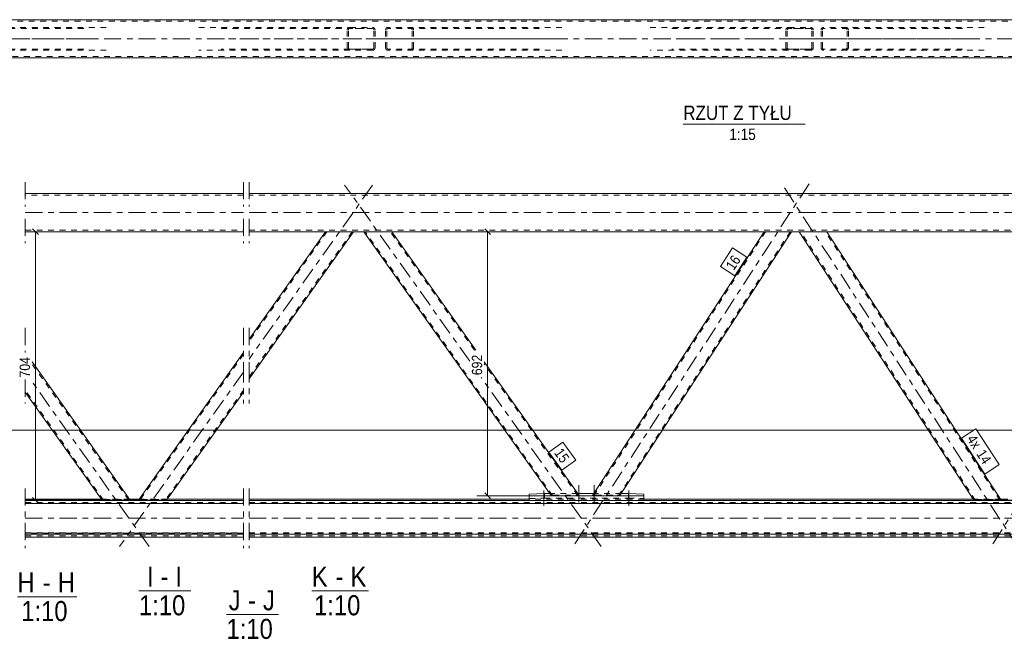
# Model space of a CAD drawing. Header units: millimetres. Extents: x 0 to 914, y 0 to 610.
# Tile 7 of 12: x 305 to 477, y 188 to 296. Entities that reach past the tile are written whole.
import ezdxf

# ---------------------------------------------------------------- set-up
doc = ezdxf.new("R2010")
doc.units = ezdxf.units.MM
for name, pattern in [('XKITLINE00', [0]), ('XKITLINE01', [4, 1, -1, 1, -1]), ('XKITLINE03', [6, 3, -1, 1, -1])]:
    doc.linetypes.add(name, pattern=pattern)
for name, color, linetype, lineweight in [('Element', 2, 'Continuous', 0), ('Inny typ obiektu', 7, 'Continuous', 0), ('Wymiar', 4, 'Continuous', 0), ('Znak elementu', 2, 'Continuous', 0), ('Śruba', 3, 'Continuous', 0)]:
    doc.layers.add(name, color=color, linetype=linetype, lineweight=lineweight)
doc.styles.add('ARIAL', font='ARIAL.TTF')

msp = doc.modelspace()

# ---------------------------------------------------------------- linework, layer by layer
at = {"layer": 'Element', "linetype": 'XKITLINE00', "lineweight": 0}
for p, q in [((745.48, 295.93), (119.63, 295.93)), ((119.63, 289.26), (745.48, 289.26)), ((305.86, 265.58), (343.95, 265.58)), ((344.95, 265.58), (741.68, 265.58)), ((343.95, 258.91), (305.86, 258.91)), ((363.19, 258.91), (344.95, 233.22)), ((358.29, 258.91), (344.95, 240.13)), ((731.43, 258.91), (344.95, 258.91)), ((397.71, 212.83), (364.99, 258.91)), ((384.58, 238.23), (369.89, 258.91)), ((434.94, 258.91), (404.96, 212.83)), ((439.72, 258.91), (409.73, 212.83)), ((471.59, 212.03), (441.08, 258.91)), ((476.36, 212.03), (445.86, 258.91)), ((305.86, 237.83), (305.86, 237.83)), ((343.95, 237.83), (325.63, 212.03)), ((324.18, 212.03), (307.03, 236.18)), ((402.61, 212.83), (386.03, 236.18)), ((319.27, 212.03), (305.86, 230.92)), ((343.95, 230.92), (330.54, 212.03)), ((319.16, 212.19), (305.86, 212.19)), ((343.95, 211.98), (305.86, 211.98)), ((319.31, 212.03), (319.27, 212.03)), ((319.42, 212.02), (319.31, 212.03)), ((319.58, 212.02), (319.42, 212.02)), ((319.77, 212.02), (319.58, 212.02)), ((319.77, 212.02), (323.69, 212.02)), ((323.88, 212.02), (323.69, 212.02)), ((324.04, 212.02), (323.88, 212.02)), ((324.14, 212.03), (324.04, 212.02)), ((325.74, 212.19), (324.07, 212.19)), ((324.18, 212.03), (324.14, 212.03)), ((325.67, 212.03), (325.63, 212.03)), ((325.77, 212.02), (325.67, 212.03)), ((325.93, 212.02), (325.77, 212.02)), ((326.12, 212.02), (325.93, 212.02)), ((326.12, 212.02), (330.04, 212.02)), ((330.23, 212.02), (330.04, 212.02)), ((330.39, 212.02), (330.23, 212.02)), ((330.5, 212.03), (330.39, 212.02)), ((330.54, 212.03), (330.5, 212.03)), ((343.95, 212.19), (330.65, 212.19)), ((393.91, 212.19), (344.95, 212.19)), ((393.91, 211.98), (344.95, 211.98)), ((396.57, 213.2), (393.91, 213.11)), ((393.91, 211.97), (393.91, 213.11)), ((393.91, 212.77), (413.91, 212.77)), ((393.91, 211.97), (413.91, 211.97)), ((397.45, 213.2), (396.57, 213.2)), ((397.75, 212.83), (397.71, 212.83)), ((397.86, 212.82), (397.75, 212.83)), ((398.02, 212.82), (397.86, 212.82)), ((398.21, 212.82), (398.02, 212.82)), ((398.21, 212.82), (402.13, 212.82)), ((402.32, 212.82), (402.13, 212.82)), ((402.47, 212.82), (402.32, 212.82)), ((405.2, 213.2), (402.35, 213.2)), ((402.58, 212.83), (402.47, 212.82)), ((402.61, 212.83), (402.58, 212.83)), ((404.99, 212.83), (404.96, 212.83)), ((405.09, 212.82), (404.99, 212.83)), ((405.25, 212.82), (405.09, 212.82)), ((405.43, 212.82), (405.25, 212.82)), ((405.43, 212.82), (409.25, 212.82)), ((409.43, 212.82), (409.25, 212.82)), ((409.59, 212.82), (409.43, 212.82)), ((409.69, 212.83), (409.59, 212.82)), ((409.73, 212.83), (409.69, 212.83)), ((411.24, 213.2), (409.97, 213.2)), ((413.91, 213.11), (411.24, 213.2)), ((413.91, 211.97), (413.91, 213.11)), ((471.49, 212.19), (413.91, 212.19)), ((760.81, 211.98), (413.91, 211.98)), ((471.63, 212.03), (471.59, 212.03)), ((471.74, 212.02), (471.63, 212.03)), ((471.89, 212.02), (471.74, 212.02)), ((472.08, 212.02), (471.89, 212.02)), ((472.08, 212.02), (475.89, 212.02)), ((476.08, 212.02), (475.89, 212.02)), ((476.23, 212.02), (476.08, 212.02)), ((476.33, 212.03), (476.23, 212.02)), ((477.52, 212.19), (476.26, 212.19)), ((476.36, 212.03), (476.33, 212.03)), ((305.86, 211.44), (343.95, 211.44)), ((344.95, 211.44), (789.91, 211.44)), ((305.86, 206.11), (343.95, 206.11)), ((305.86, 205.58), (343.95, 205.58)), ((344.95, 206.11), (789.91, 206.11)), ((344.95, 205.58), (789.91, 205.58))]:
    msp.add_line(p, q, dxfattribs=at)
at = {"layer": 'Element', "linetype": 'XKITLINE01', "lineweight": 0}
for p, q in [((745.48, 295.66), (119.63, 295.66)), ((319.98, 294.59), (289.64, 294.59)), ((316.06, 294.39), (289.64, 294.39)), ((336.15, 294.59), (362.58, 294.59)), ((340.08, 294.39), (366.5, 294.39)), ((362.12, 294.35), (362.08, 294.19)), ((362.08, 290.99), (362.08, 294.19)), ((362.23, 294.48), (362.12, 294.35)), ((362.39, 294.56), (362.23, 294.48)), ((362.33, 294.19), (362.35, 294.27)), ((362.33, 290.99), (362.33, 294.19)), ((362.35, 294.27), (362.4, 294.34)), ((362.58, 294.59), (362.39, 294.56)), ((362.4, 294.34), (362.48, 294.38)), ((362.48, 294.38), (362.58, 294.39)), ((362.58, 294.59), (366.5, 294.59)), ((366.5, 294.39), (362.58, 294.39)), ((366.69, 294.56), (366.5, 294.59)), ((366.5, 294.39), (366.59, 294.38)), ((366.59, 294.38), (366.67, 294.34)), ((366.67, 294.34), (366.73, 294.27)), ((366.85, 294.48), (366.69, 294.56)), ((366.73, 294.27), (366.75, 294.19)), ((366.75, 290.99), (366.75, 294.19)), ((366.95, 294.35), (366.85, 294.48)), ((366.99, 294.19), (366.95, 294.35)), ((366.99, 290.99), (366.99, 294.19)), ((368.82, 294.35), (368.79, 294.19)), ((368.79, 290.99), (368.79, 294.19)), ((368.93, 294.48), (368.82, 294.35)), ((369.09, 294.56), (368.93, 294.48)), ((369.03, 294.19), (369.05, 294.27)), ((369.03, 290.99), (369.03, 294.19)), ((369.05, 294.27), (369.1, 294.34)), ((369.28, 294.59), (369.09, 294.56)), ((369.1, 294.34), (369.18, 294.38)), ((369.18, 294.38), (369.28, 294.39)), ((399.62, 294.59), (369.28, 294.59)), ((395.7, 294.39), (369.28, 294.39)), ((373.39, 294.56), (373.2, 294.59)), ((373.2, 294.39), (373.29, 294.38)), ((373.29, 294.38), (373.37, 294.34)), ((373.37, 294.34), (373.43, 294.27)), ((373.55, 294.48), (373.39, 294.56)), ((373.43, 294.27), (373.45, 294.19)), ((373.45, 290.99), (373.45, 294.19)), ((373.65, 294.35), (373.55, 294.48)), ((373.69, 294.19), (373.65, 294.35)), ((373.69, 290.99), (373.69, 294.19)), ((415.01, 294.59), (439.22, 294.59)), ((418.82, 294.39), (443.04, 294.39)), ((438.78, 294.35), (438.74, 294.19)), ((438.74, 290.99), (438.74, 294.19)), ((438.88, 294.48), (438.78, 294.35)), ((439.04, 294.56), (438.88, 294.48)), ((438.98, 294.19), (439, 294.27)), ((438.98, 290.99), (438.98, 294.19)), ((439, 294.27), (439.05, 294.34)), ((439.22, 294.59), (439.04, 294.56)), ((439.05, 294.34), (439.13, 294.38)), ((439.13, 294.38), (439.22, 294.39)), ((439.22, 294.59), (443.04, 294.59)), ((443.04, 294.39), (439.22, 294.39)), ((443.22, 294.56), (443.04, 294.59)), ((443.04, 294.39), (443.13, 294.38)), ((443.13, 294.38), (443.21, 294.34)), ((443.21, 294.34), (443.26, 294.27)), ((443.37, 294.48), (443.22, 294.56)), ((443.26, 294.27), (443.28, 294.19)), ((443.28, 290.99), (443.28, 294.19)), ((443.48, 294.35), (443.37, 294.48)), ((443.51, 294.19), (443.48, 294.35)), ((443.51, 290.99), (443.51, 294.19)), ((444.92, 294.35), (444.88, 294.19)), ((444.88, 290.99), (444.88, 294.19)), ((445.02, 294.48), (444.92, 294.35)), ((445.18, 294.56), (445.02, 294.48)), ((445.12, 294.19), (445.14, 294.27)), ((445.12, 290.99), (445.12, 294.19)), ((445.14, 294.27), (445.19, 294.34)), ((445.36, 294.59), (445.18, 294.56)), ((445.19, 294.34), (445.27, 294.38)), ((445.27, 294.38), (445.36, 294.39)), ((473.39, 294.59), (445.36, 294.59)), ((469.57, 294.39), (445.36, 294.39)), ((449.36, 294.56), (449.18, 294.59)), ((449.18, 294.39), (449.27, 294.38)), ((449.27, 294.38), (449.35, 294.34)), ((449.35, 294.34), (449.4, 294.27)), ((449.51, 294.48), (449.36, 294.56)), ((449.4, 294.27), (449.42, 294.19)), ((449.42, 290.99), (449.42, 294.19)), ((449.62, 294.35), (449.51, 294.48)), ((449.65, 294.19), (449.62, 294.35)), ((449.65, 290.99), (449.65, 294.19)), ((316.06, 290.79), (289.64, 290.79)), ((366.5, 290.79), (340.08, 290.79)), ((362.08, 290.99), (362.12, 290.84)), ((362.12, 290.84), (362.23, 290.71)), ((362.23, 290.71), (362.39, 290.63)), ((362.35, 290.92), (362.33, 290.99)), ((362.4, 290.85), (362.35, 290.92)), ((362.48, 290.81), (362.4, 290.85)), ((362.58, 290.79), (362.48, 290.81)), ((362.58, 290.79), (366.5, 290.79)), ((366.59, 290.81), (366.5, 290.79)), ((366.67, 290.85), (366.59, 290.81)), ((366.73, 290.92), (366.67, 290.85)), ((366.69, 290.63), (366.85, 290.71)), ((366.75, 290.99), (366.73, 290.92)), ((366.85, 290.71), (366.95, 290.84)), ((366.95, 290.84), (366.99, 290.99)), ((368.79, 290.99), (368.82, 290.84)), ((368.82, 290.84), (368.93, 290.71)), ((368.93, 290.71), (369.09, 290.63)), ((369.05, 290.92), (369.03, 290.99)), ((369.1, 290.85), (369.05, 290.92)), ((369.18, 290.81), (369.1, 290.85)), ((369.28, 290.79), (369.18, 290.81)), ((395.7, 290.79), (369.28, 290.79)), ((373.29, 290.81), (373.2, 290.79)), ((373.37, 290.85), (373.29, 290.81)), ((373.43, 290.92), (373.37, 290.85)), ((373.39, 290.63), (373.55, 290.71)), ((373.45, 290.99), (373.43, 290.92)), ((373.55, 290.71), (373.65, 290.84)), ((373.65, 290.84), (373.69, 290.99)), ((443.04, 290.79), (418.82, 290.79)), ((438.74, 290.99), (438.78, 290.84)), ((438.78, 290.84), (438.88, 290.71)), ((438.88, 290.71), (439.04, 290.63)), ((439, 290.92), (438.98, 290.99)), ((439.05, 290.85), (439, 290.92)), ((439.13, 290.81), (439.05, 290.85)), ((439.22, 290.79), (439.13, 290.81)), ((439.22, 290.79), (443.04, 290.79)), ((443.13, 290.81), (443.04, 290.79)), ((443.21, 290.85), (443.13, 290.81)), ((443.26, 290.92), (443.21, 290.85)), ((443.22, 290.63), (443.37, 290.71)), ((443.28, 290.99), (443.26, 290.92)), ((443.37, 290.71), (443.48, 290.84)), ((443.48, 290.84), (443.51, 290.99)), ((444.88, 290.99), (444.92, 290.84)), ((444.92, 290.84), (445.02, 290.71)), ((445.02, 290.71), (445.18, 290.63)), ((445.14, 290.92), (445.12, 290.99)), ((445.19, 290.85), (445.14, 290.92)), ((445.27, 290.81), (445.19, 290.85)), ((445.36, 290.79), (445.27, 290.81)), ((469.57, 290.79), (445.36, 290.79)), ((449.27, 290.81), (449.18, 290.79)), ((449.35, 290.85), (449.27, 290.81)), ((449.4, 290.92), (449.35, 290.85)), ((449.36, 290.63), (449.51, 290.71)), ((449.42, 290.99), (449.4, 290.92)), ((449.51, 290.71), (449.62, 290.84)), ((449.62, 290.84), (449.65, 290.99)), ((119.63, 289.53), (745.48, 289.53)), ((319.98, 290.59), (289.64, 290.59)), ((362.58, 290.59), (336.15, 290.59)), ((362.39, 290.63), (362.58, 290.59)), ((366.5, 290.59), (362.58, 290.59)), ((366.5, 290.59), (366.69, 290.63)), ((369.09, 290.63), (369.28, 290.59)), ((399.62, 290.59), (369.28, 290.59)), ((373.2, 290.59), (373.39, 290.63)), ((439.22, 290.59), (415.01, 290.59)), ((439.04, 290.63), (439.22, 290.59)), ((443.04, 290.59), (439.22, 290.59)), ((443.04, 290.59), (443.22, 290.63)), ((445.18, 290.63), (445.36, 290.59)), ((473.39, 290.59), (445.36, 290.59)), ((449.18, 290.59), (449.36, 290.63)), ((343.95, 265.31), (305.86, 265.31)), ((741.68, 265.31), (344.95, 265.31)), ((305.86, 259.18), (343.95, 259.18)), ((344.95, 259.18), (741.68, 259.18)), ((358.53, 258.91), (344.95, 239.79)), ((362.95, 258.91), (344.95, 233.57)), ((363.19, 258.91), (358.29, 258.91)), ((369.89, 258.91), (364.99, 258.91)), ((397.95, 212.83), (365.23, 258.91)), ((384.33, 238.23), (369.65, 258.91)), ((435.18, 258.91), (405.26, 212.93)), ((439.48, 258.91), (409.56, 212.93)), ((439.72, 258.91), (434.94, 258.91)), ((445.86, 258.91), (441.08, 258.91)), ((471.83, 212.03), (441.32, 258.91)), ((476.12, 212.03), (445.62, 258.91)), ((343.95, 237.49), (325.95, 212.13)), ((323.93, 212.03), (307.03, 235.83)), ((402.37, 212.83), (386.03, 235.84)), ((319.51, 212.03), (305.86, 231.27)), ((343.95, 231.27), (330.37, 212.13)), ((305.86, 211.65), (343.95, 211.65)), ((324.07, 212.19), (319.16, 212.19)), ((319.2, 212.13), (319.23, 212.14)), ((319.23, 212.14), (319.34, 212.14)), ((319.34, 212.14), (319.49, 212.14)), ((319.46, 212.13), (319.44, 212.13)), ((319.51, 212.14), (319.46, 212.13)), ((319.49, 212.14), (319.68, 212.14)), ((319.59, 212.14), (319.51, 212.14)), ((319.51, 212.03), (319.54, 212.03)), ((319.54, 212.03), (319.59, 212.03)), ((319.68, 212.14), (319.59, 212.14)), ((319.59, 212.03), (319.67, 212.03)), ((319.67, 212.03), (319.76, 212.03)), ((319.68, 212.14), (323.61, 212.14)), ((319.68, 212.14), (323.6, 212.14)), ((319.76, 212.03), (323.69, 212.03)), ((323.6, 212.14), (323.79, 212.14)), ((323.7, 212.14), (323.61, 212.14)), ((323.69, 212.03), (323.78, 212.03)), ((323.78, 212.14), (323.7, 212.14)), ((323.84, 212.13), (323.78, 212.14)), ((323.78, 212.03), (323.86, 212.03)), ((323.79, 212.14), (323.95, 212.14)), ((323.86, 212.13), (323.84, 212.13)), ((323.86, 212.03), (323.91, 212.03)), ((323.91, 212.03), (323.93, 212.03)), ((323.95, 212.14), (324.06, 212.14)), ((324.06, 212.14), (324.1, 212.13)), ((325.63, 212.03), (325.71, 212.13)), ((325.71, 212.13), (325.75, 212.14)), ((330.65, 212.19), (325.74, 212.19)), ((325.75, 212.14), (325.86, 212.14)), ((325.86, 212.14), (326.02, 212.14)), ((325.95, 212.13), (325.88, 212.03)), ((325.88, 212.03), (325.9, 212.03)), ((325.9, 212.03), (325.95, 212.03)), ((325.97, 212.13), (325.95, 212.13)), ((325.95, 212.03), (326.03, 212.03)), ((326.03, 212.14), (325.97, 212.13)), ((326.02, 212.14), (326.21, 212.14)), ((326.11, 212.14), (326.03, 212.14)), ((326.03, 212.03), (326.12, 212.03)), ((326.2, 212.14), (326.11, 212.14)), ((326.12, 212.03), (330.05, 212.03)), ((326.2, 212.14), (330.13, 212.14)), ((326.21, 212.14), (330.13, 212.14)), ((330.05, 212.03), (330.14, 212.03)), ((330.22, 212.14), (330.13, 212.14)), ((330.13, 212.14), (330.32, 212.14)), ((330.14, 212.03), (330.22, 212.03)), ((330.3, 212.14), (330.22, 212.14)), ((330.22, 212.03), (330.27, 212.03)), ((330.27, 212.03), (330.3, 212.03)), ((330.35, 212.13), (330.3, 212.14)), ((330.37, 212.13), (330.3, 212.03)), ((330.32, 212.14), (330.47, 212.14)), ((330.37, 212.13), (330.35, 212.13)), ((330.47, 212.14), (330.58, 212.14)), ((330.54, 212.03), (330.61, 212.13)), ((330.58, 212.14), (330.61, 212.13)), ((344.95, 211.65), (789.91, 211.65)), ((393.91, 212.31), (396.57, 212.4)), ((413.91, 212.19), (393.91, 212.19)), ((413.91, 211.98), (393.91, 211.98)), ((396.57, 213.2), (396.57, 212.4)), ((396.57, 212.4), (411.24, 212.4)), ((402.35, 213.2), (397.45, 213.2)), ((397.63, 212.93), (397.67, 212.94)), ((397.67, 212.94), (397.77, 212.94)), ((397.77, 212.94), (397.93, 212.94)), ((397.9, 212.93), (397.88, 212.93)), ((397.95, 212.94), (397.9, 212.93)), ((397.93, 212.94), (398.12, 212.94)), ((398.03, 212.94), (397.95, 212.94)), ((397.95, 212.83), (397.97, 212.83)), ((397.97, 212.83), (398.03, 212.83)), ((398.12, 212.94), (398.03, 212.94)), ((398.03, 212.83), (398.11, 212.83)), ((398.11, 212.83), (398.2, 212.82)), ((398.12, 212.94), (402.05, 212.94)), ((398.12, 212.94), (402.04, 212.94)), ((398.2, 212.82), (402.13, 212.82)), ((402.04, 212.94), (402.23, 212.94)), ((402.14, 212.94), (402.05, 212.94)), ((402.13, 212.82), (402.22, 212.83)), ((402.22, 212.94), (402.14, 212.94)), ((402.28, 212.93), (402.22, 212.94)), ((402.22, 212.83), (402.3, 212.83)), ((402.23, 212.94), (402.39, 212.94)), ((402.3, 212.93), (402.28, 212.93)), ((402.3, 212.83), (402.35, 212.83)), ((402.35, 212.83), (402.37, 212.83)), ((402.39, 212.94), (402.5, 212.94)), ((402.5, 212.94), (402.54, 212.93)), ((404.96, 212.83), (405.03, 212.93)), ((405.03, 212.93), (405.07, 212.94)), ((405.07, 212.94), (405.17, 212.94)), ((405.17, 212.94), (405.33, 212.94)), ((409.97, 213.2), (405.2, 213.2)), ((405.26, 212.93), (405.2, 212.83)), ((405.2, 212.83), (405.22, 212.83)), ((405.22, 212.83), (405.27, 212.83)), ((405.28, 212.93), (405.26, 212.93)), ((405.27, 212.83), (405.34, 212.83)), ((405.34, 212.94), (405.28, 212.93)), ((405.33, 212.94), (405.51, 212.94)), ((405.42, 212.94), (405.34, 212.94)), ((405.34, 212.83), (405.43, 212.82)), ((405.51, 212.94), (405.42, 212.94)), ((405.43, 212.82), (409.25, 212.82)), ((405.51, 212.94), (409.33, 212.94)), ((405.51, 212.94), (409.33, 212.94)), ((409.25, 212.82), (409.34, 212.83)), ((409.42, 212.94), (409.33, 212.94)), ((409.33, 212.94), (409.51, 212.94)), ((409.34, 212.83), (409.42, 212.83)), ((409.49, 212.94), (409.42, 212.94)), ((409.42, 212.83), (409.47, 212.83)), ((409.47, 212.83), (409.49, 212.83)), ((409.54, 212.93), (409.49, 212.94)), ((409.56, 212.93), (409.49, 212.83)), ((409.51, 212.94), (409.66, 212.94)), ((409.56, 212.93), (409.54, 212.93)), ((409.66, 212.94), (409.77, 212.94)), ((409.73, 212.83), (409.8, 212.93)), ((409.77, 212.94), (409.8, 212.93)), ((411.24, 213.2), (411.24, 212.4)), ((411.24, 212.4), (413.91, 212.31)), ((476.26, 212.19), (471.49, 212.19)), ((471.52, 212.13), (471.56, 212.14)), ((471.56, 212.14), (471.66, 212.14)), ((471.66, 212.14), (471.81, 212.14)), ((471.78, 212.13), (471.76, 212.13)), ((471.83, 212.14), (471.78, 212.13)), ((471.81, 212.14), (471.99, 212.14)), ((471.91, 212.14), (471.83, 212.14)), ((471.83, 212.03), (471.85, 212.03)), ((471.85, 212.03), (471.9, 212.03)), ((471.9, 212.03), (471.98, 212.03)), ((472, 212.14), (471.91, 212.14)), ((471.98, 212.03), (472.07, 212.03)), ((471.99, 212.14), (475.81, 212.14)), ((472, 212.14), (475.82, 212.14)), ((472.07, 212.03), (475.89, 212.03)), ((475.81, 212.14), (475.99, 212.14)), ((475.91, 212.14), (475.82, 212.14)), ((475.89, 212.03), (475.98, 212.03)), ((475.99, 212.14), (475.91, 212.14)), ((475.98, 212.03), (476.06, 212.03)), ((476.04, 212.13), (475.99, 212.14)), ((475.99, 212.14), (476.15, 212.14)), ((476.06, 212.13), (476.04, 212.13)), ((476.06, 212.03), (476.11, 212.03)), ((476.11, 212.03), (476.12, 212.03)), ((476.15, 212.14), (476.26, 212.14)), ((476.26, 212.14), (476.3, 212.13)), ((305.86, 211.52), (343.95, 211.52)), ((344.95, 211.52), (789.91, 211.52)), ((305.86, 206.32), (343.95, 206.32)), ((343.95, 206.25), (305.86, 206.25)), ((305.86, 205.79), (343.95, 205.79)), ((344.95, 206.32), (789.91, 206.32)), ((789.91, 206.25), (344.95, 206.25)), ((344.95, 205.79), (789.91, 205.79))]:
    msp.add_line(p, q, dxfattribs=at)
at = {"layer": 'Element', "linetype": 'XKITLINE03', "lineweight": 0}
for p, q in [((109.63, 292.6), (755.48, 292.6)), ((318.02, 292.59), (285.81, 292.59)), ((370.33, 292.59), (338.12, 292.59)), ((397.66, 292.59), (365.45, 292.59)), ((446.58, 292.59), (416.92, 292.59)), ((471.48, 292.59), (441.81, 292.59)), ((305.86, 267.58), (305.86, 263.31)), ((343.95, 267.58), (343.95, 263.31)), ((344.95, 267.58), (344.95, 263.31)), ((366.53, 267.06), (344.95, 236.68)), ((383.51, 236.28), (361.65, 267.06)), ((442.78, 267.29), (401.4, 203.7)), ((479.4, 203.7), (438.02, 267.29)), ((515.77, 267.29), (474.39, 203.7)), ((305.86, 262.24), (343.95, 262.24)), ((344.95, 262.24), (751.68, 262.24)), ((305.86, 261.18), (305.86, 256.91)), ((343.95, 261.18), (343.95, 256.91)), ((344.95, 261.18), (344.95, 256.91)), ((305.86, 242.13), (305.86, 237.83)), ((343.95, 242.13), (343.95, 235.49)), ((344.95, 242.13), (344.95, 235.49)), ((343.95, 234.38), (322.33, 203.93)), ((343.95, 235.57), (343.95, 228.92)), ((344.95, 235.57), (344.95, 228.92)), ((305.86, 233.1), (305.86, 228.92)), ((327.48, 203.93), (306.76, 233.1)), ((406.48, 203.93), (385.48, 233.5)), ((305.86, 214.08), (305.86, 203.68)), ((343.95, 214.08), (343.95, 203.68)), ((344.95, 214.08), (344.95, 203.68)), ((305.86, 208.88), (343.95, 208.88)), ((344.95, 208.88), (799.91, 208.88))]:
    msp.add_line(p, q, dxfattribs=at)
at = {"layer": 'Inny typ obiektu', "linetype": 'XKITLINE00', "lineweight": 0}
for p, q in [((420.8, 277.67), (442.1, 277.67)), ((325.72, 196.18), (334.8, 196.18)), ((355.91, 196.18), (365.79, 196.18)), ((304.49, 195.18), (314.89, 195.18)), ((341.01, 192.06), (350.1, 192.06))]:
    msp.add_line(p, q, dxfattribs=at)
at = {"layer": 'Wymiar', "linetype": 'XKITLINE00', "lineweight": 0}
for p, q in [((318.28, 258.91), (305.77, 258.91)), ((307.12, 259.42), (308.14, 258.4)), ((307.63, 212.02), (307.63, 258.91)), ((396.72, 258.91), (384.77, 258.91)), ((386.12, 259.42), (387.14, 258.4)), ((386.63, 212.82), (386.63, 258.91)), ((240.91, 224.24), (471.53, 224.24)), ((472.11, 224.24), (761.45, 224.24)), ((386.12, 213.33), (387.14, 212.31)), ((329.53, 212.02), (305.77, 212.02)), ((307.12, 212.53), (308.14, 211.51)), ((408.72, 212.82), (384.77, 212.82)), ((472.6, 212.02), (494.07, 212.02))]:
    msp.add_line(p, q, dxfattribs=at)
at = {"layer": 'Znak elementu', "linetype": 'XKITLINE00', "lineweight": 0}
for p, q in [((427.29, 252.83), (429.4, 256.07)), ((431.92, 254.44), (429.4, 256.07)), ((429.8, 251.19), (431.92, 254.44)), ((429.8, 251.19), (427.29, 252.83)), ((469.43, 222.87), (471.94, 224.51)), ((471.94, 224.51), (476.02, 218.24)), ((397.34, 220.44), (399.78, 222.17)), ((399.78, 222.17), (402.02, 219.02)), ((469.43, 222.87), (473.51, 216.6)), ((397.34, 220.44), (399.58, 217.28)), ((399.58, 217.28), (402.02, 219.02)), ((473.51, 216.6), (476.02, 218.24))]:
    msp.add_line(p, q, dxfattribs=at)
at = {"layer": 'Śruba', "linetype": 'XKITLINE00', "lineweight": 0}
for p, q in [((396.42, 211.05), (396.42, 213.72)), ((402.57, 214.64), (402.57, 211.64)), ((405.24, 214.64), (405.24, 211.64)), ((411.29, 211.05), (411.29, 213.72))]:
    msp.add_line(p, q, dxfattribs=at)

# ---------------------------------------------------------------- texts
at = {"layer": 'Inny typ obiektu', "style": 'ARIAL', "width": 0.85}
for s, height, p in [('RZUT Z TYŁU', 2.5, (420.8, 278.42)), ('1:15', 2, (428.85, 274.92)), ('I', 3.5, (327.13, 196.93)), ('I', 3.5, (332.08, 196.93)), ('K', 3.5, (355.91, 196.93)), ('K', 3.5, (362.68, 196.93)), ('H', 3.5, (304.49, 195.93)), ('H', 3.5, (311.52, 195.93)), ('-', 3.5, (329.48, 196.93)), ('-', 3.5, (360.07, 196.93)), ('-', 3.5, (308.91, 195.93)), ('J', 3.5, (341.39, 192.81)), ('J', 3.5, (347.38, 192.81)), ('1:10', 3.5, (305.15, 190.93)), ('1:10', 3.5, (325.72, 191.93)), ('1:10', 3.5, (356.31, 191.93)), ('-', 3.5, (344.78, 192.81)), ('1:10', 3.5, (341.01, 187.81))]:
    msp.add_text(s, height=height, dxfattribs=at).set_placement(p)
at = {"layer": 'Wymiar', "style": 'ARIAL', "width": 0.85}
for s, p in [('704', (306.67, 233.46)), ('692', (385.67, 233.86))]:
    msp.add_text(s, height=1.8, rotation=90.0002, dxfattribs=at).set_placement(p)
at = {"layer": 'Znak elementu', "style": 'ARIAL', "width": 0.85}
for s, rotation, p in [('16', 56.9463, (429.63, 252.03)), ('4x', -56.9463, (470.26, 222.7)), ('15', -54.6258, (398.17, 220.29)), ('14', -56.9463, (471.93, 220.12))]:
    msp.add_text(s, height=1.8, rotation=rotation, dxfattribs=at).set_placement(p)

doc.saveas('drawing.dxf')
